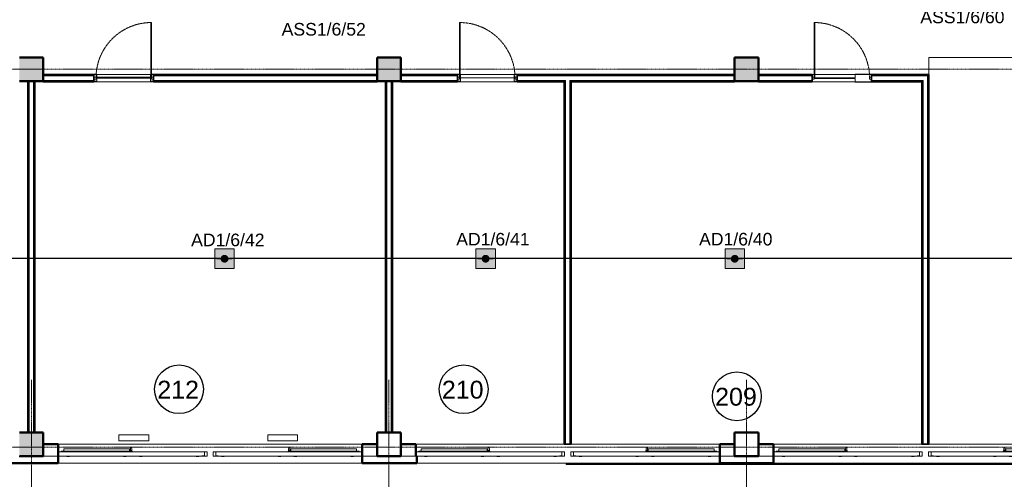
# Model space of a CAD drawing. Header units: millimetres. Extents: x -197461 to 862495, y -970068 to 63888.
# Tile 63 of 205: x -106997 to -90476, y -577642 to -569921. Entities that reach past the tile are written whole.
import ezdxf

# ---------------------------------------------------------------- set-up
doc = ezdxf.new("R2010")
doc.units = ezdxf.units.MM
doc.linetypes.add('CENTER', pattern=[50.8, 31.75, -6.35, 6.35, -6.35])
doc.linetypes.add('Grid Line', pattern=[22.225, 12.7, -3.175, 3.175, -3.175])
doc.layers.get('0').update_dxf_attribs({"linetype": 'CONTINUOUS'})
for name, color, linetype, lineweight in [('A-AREA-IDEN', 252, 'CONTINUOUS', 25), ('A-Door', 252, 'CONTINUOUS', 0), ('A-FLOR', 192, 'CONTINUOUS', 5), ('A-GLAZ', 151, 'CONTINUOUS', 5), ('A-Wall', 252, 'CONTINUOUS', 0), ('G-IMPT', 8, 'CONTINUOUS', 5), ('I-WALL', 2, 'CONTINUOUS', 18), ('M-EQPM', 50, 'CONTINUOUS', 5), ('S-Cols', 52, 'CONTINUOUS', 0), ('S-GRID', 1, 'CONTINUOUS', 9)]:
    doc.layers.add(name, color=color, linetype=linetype, lineweight=lineweight)
doc.layers.add('UAS', color=240, linetype='CONTINUOUS')
doc.styles.add('ARIAL', font='arialbd.ttf')
doc.styles.add('Arial_3', font='arial.ttf', dxfattribs={"height": 300})

# ---------------------------------------------------------------- blocks, each defined once
blk = doc.blocks.new('PBL_BIOR_stiklotas_GEZE_02 - BIOR 1000 x 2100mm BIOR 1000 x 2100mm biroji-4009171-Otrā stāva plāns uz atzīmes 3_400')
at = {"layer": 'A-Door'}
for p, q in [((455, 5), (455, 935)), ((465, 935), (455, 935)), ((465, 5), (465, 935)), ((-465, 18), (-500, 18)), ((-465, -18), (-465, 18)), ((465, 5), (455, 5)), ((500, 18), (465, 18)), ((465, 18), (465, -18)), ((-500, -18), (-465, -18)), ((465, -18), (500, -18))]:
    blk.add_line(p, q, dxfattribs=at)
at = {"layer": 'A-Door', "color": 250, "linetype": 'CENTER', "lineweight": 5}
blk.add_line((465, 5), (465, 935), dxfattribs=at)
blk.add_arc((465, 5), 930, 90, 180, dxfattribs=at)
blk = doc.blocks.new('PBL_BIOR_stiklotas_GEZE_02 - BIOR 1000 x 2100mm BIOR 1000 x 2100mm biroji-4009170-Otrā stāva plāns uz atzīmes 3_400')
at = {"layer": 'A-Door'}
for p, q in [((-500, 18), (-465, 18)), ((-465, 18), (-465, -18)), ((465, -18), (465, 18)), ((465, 18), (500, 18)), ((-465, -18), (-500, -18)), ((455, -5), (455, -935)), ((465, -5), (455, -5)), ((465, -5), (465, -935)), ((500, -18), (465, -18)), ((465, -935), (455, -935))]:
    blk.add_line(p, q, dxfattribs=at)
at = {"layer": 'A-Door', "color": 250, "linetype": 'CENTER', "lineweight": 5}
blk.add_line((465, -5), (465, -935), dxfattribs=at)
blk.add_arc((465, -5), 930, 180, 270, dxfattribs=at)
blk = doc.blocks.new('SchueCal_Schueco_AWS-75-BS-SI__Family-02_Type 2_5080x1480 - Schueco_AWS-75-BS-SI__Family-02__Type 2-3433120-Otrā stāva plāns uz atzīmes 3_400')
at = {"layer": 'G-IMPT'}
for p, q in [((-2457, 19), (-2457, -18)), ((-2457, 19), (-1352, 19)), ((-1352, 19), (-1352, -18)), ((-1339, -18), (-1339, 30)), ((-1315, 30), (-1315, -18)), ((1315, -18), (1315, 30)), ((1339, 30), (1339, -18)), ((1352, 19), (1352, -18)), ((1352, 19), (2457, 19)), ((2457, 19), (2457, -18)), ((-2540, -28), (-2540, -103)), ((-2540, -28), (-97, -28)), ((-2540, -103), (-2540, -28)), ((-138, -103), (-2540, -103)), ((-2540, -103), (-1297, -103)), ((-2501, -22), (-2501, -18)), ((-2501, -18), (-2501, -22)), ((-2501, -18), (-1309, -18)), ((-2501, -22), (-1309, -22)), ((-2481, -28), (-2481, -22)), ((-2481, -22), (-2481, -28)), ((-2403, -105), (-2403, -103)), ((-2399, -109), (-2403, -105)), ((-2403, -105), (-2358, -105)), ((-2399, -109), (-2362, -109)), ((-2362, -109), (-2358, -105)), ((-2358, -103), (-2358, -105)), ((-1452, -105), (-1452, -103)), ((-1448, -109), (-1452, -105)), ((-1452, -105), (-1407, -105)), ((-1448, -109), (-1411, -109)), ((-1411, -109), (-1407, -105)), ((-1407, -103), (-1407, -105)), ((-1342, -9), (-1313, -9)), ((-1342, -18), (-1342, -9)), ((-1342, -9), (-1342, -18)), ((-1342, -18), (-1342, -9)), ((-1340, -9), (-1342, -9)), ((-1338, -9), (-1339, -9)), ((-1328, -22), (-1328, -28)), ((-1328, -22), (-1328, -28)), ((-1315, -9), (-1316, -9)), ((-1313, -9), (-1313, -18)), ((-1313, -9), (-1313, -18)), ((-1313, -9), (-1313, -18)), ((-1309, -18), (-1309, -22)), ((-1309, -22), (-1309, -18)), ((-1297, -103), (-63, -103)), ((-1187, -105), (-1187, -103)), ((-1183, -109), (-1187, -105)), ((-1187, -105), (-1142, -105)), ((-1183, -109), (-1146, -109)), ((-1146, -109), (-1142, -105)), ((-1142, -103), (-1142, -105)), ((-235, -105), (-235, -103)), ((-231, -109), (-235, -105)), ((-235, -105), (-190, -105)), ((-231, -109), (-194, -109)), ((-194, -109), (-190, -105)), ((-190, -103), (-190, -105)), ((-97, -98), (-138, -98)), ((-138, -98), (-138, -103)), ((-138, -103), (-138, -98)), ((-138, -98), (-97, -98)), ((-53, -103), (-138, -103)), ((-97, -98), (-97, -28)), ((-97, -28), (-53, -28)), ((-97, -28), (-97, -98)), ((-53, -28), (-53, -103)), ((53, -103), (53, -28)), ((53, -28), (97, -28)), ((137, -103), (53, -103)), ((63, -103), (1296, -103)), ((97, -28), (97, -98)), ((97, -28), (97, -98)), ((97, -28), (2540, -28)), ((97, -98), (137, -98)), ((97, -98), (137, -98)), ((137, -98), (137, -103)), ((137, -98), (137, -103)), ((137, -103), (2540, -103)), ((190, -105), (190, -103)), ((194, -109), (190, -105)), ((190, -105), (235, -105)), ((194, -109), (231, -109)), ((231, -109), (235, -105)), ((235, -103), (235, -105)), ((1142, -105), (1142, -103)), ((1146, -109), (1142, -105)), ((1142, -105), (1186, -105)), ((1146, -109), (1182, -109)), ((1182, -109), (1186, -105)), ((1186, -103), (1186, -105)), ((1296, -103), (2540, -103)), ((1308, -22), (1308, -18)), ((1308, -18), (1308, -22)), ((1308, -18), (2501, -18)), ((1308, -22), (2501, -22)), ((1313, -18), (1313, -9)), ((1313, -9), (1342, -9)), ((1313, -18), (1313, -9)), ((1313, -18), (1313, -9)), ((1316, -9), (1315, -9)), ((1328, -28), (1328, -22)), ((1328, -22), (1328, -28)), ((1339, -9), (1338, -9)), ((1342, -9), (1340, -9)), ((1342, -9), (1342, -18)), ((1342, -9), (1342, -18)), ((1342, -18), (1342, -9)), ((1406, -105), (1406, -103)), ((1406, -105), (1452, -105)), ((1410, -109), (1406, -105)), ((1410, -109), (1448, -109)), ((1448, -109), (1452, -105)), ((1452, -103), (1452, -105)), ((2358, -105), (2358, -103)), ((2362, -109), (2358, -105)), ((2358, -105), (2403, -105)), ((2362, -109), (2399, -109)), ((2399, -109), (2403, -105)), ((2403, -103), (2403, -105)), ((2481, -22), (2481, -28)), ((2481, -22), (2481, -28)), ((2501, -22), (2501, -18)), ((2501, -18), (2501, -22)), ((2540, -103), (2540, -28)), ((2540, -28), (2540, -103))]:
    blk.add_line(p, q, dxfattribs=at)
at = {"layer": 'G-IMPT', "flags": 128}
for points in [[(-1339, 30), (-1336, 39), (-1327, 42)], [(-1327, 42), (-1336, 39), (-1339, 30)], [(-1315, 30), (-1319, 39), (-1327, 42)], [(-1327, 42), (-1319, 39), (-1315, 30)], [(1315, 30), (1319, 39), (1327, 42)], [(1327, 42), (1319, 39), (1315, 30)], [(1339, 30), (1336, 39), (1327, 42)], [(1327, 42), (1336, 39), (1339, 30)], [(-2398, -107), (-2398, -107), (-2398, -107), (-2398, -107), (-2398, -107), (-2398, -107), (-2398, -107), (-2398, -107), (-2398, -107), (-2398, -107), (-2398, -107), (-2398, -107), (-2398, -107), (-2398, -107), (-2398, -107), (-2398, -107), (-2398, -107), (-2398, -107), (-2398, -107), (-2398, -107), (-2398, -107), (-2398, -107), (-2398, -107), (-2398, -107), (-2398, -107), (-2398, -107), (-2398, -107), (-2398, -107), (-2398, -107), (-2398, -107), (-2398, -107), (-2398, -107), (-2398, -107), (-2399, -107), (-2399, -107), (-2399, -107), (-2399, -107)], [(-2362, -107), (-2362, -107), (-2362, -107), (-2363, -107), (-2363, -107), (-2363, -107), (-2363, -107), (-2363, -107), (-2363, -107), (-2363, -107), (-2363, -107), (-2363, -107), (-2363, -107), (-2363, -107), (-2363, -107), (-2363, -107), (-2363, -107), (-2363, -107), (-2363, -107), (-2363, -107), (-2363, -107), (-2363, -107), (-2363, -107), (-2363, -107), (-2363, -107), (-2363, -107), (-2363, -107), (-2363, -107), (-2363, -107), (-2363, -107), (-2363, -107), (-2363, -107), (-2363, -107), (-2363, -107), (-2363, -107), (-2363, -107), (-2363, -107)], [(-1446, -107), (-1446, -107), (-1446, -107), (-1446, -107), (-1446, -107), (-1446, -107), (-1446, -107), (-1446, -107), (-1446, -107), (-1446, -107), (-1446, -107), (-1446, -107), (-1446, -107), (-1446, -107), (-1446, -107), (-1446, -107), (-1446, -107), (-1446, -107), (-1446, -107), (-1447, -107), (-1447, -107), (-1447, -107), (-1447, -107), (-1447, -107), (-1447, -107), (-1447, -107), (-1447, -107), (-1447, -107), (-1447, -107), (-1447, -107), (-1447, -107), (-1447, -107), (-1447, -107), (-1447, -107), (-1447, -107), (-1447, -107), (-1447, -107)], [(-1411, -107), (-1411, -107), (-1411, -107), (-1411, -107), (-1411, -107), (-1411, -107), (-1411, -107), (-1411, -107), (-1411, -107), (-1411, -107), (-1411, -107), (-1411, -107), (-1411, -107), (-1411, -107), (-1411, -107), (-1411, -107), (-1411, -107), (-1411, -107), (-1412, -107), (-1412, -107), (-1412, -107), (-1412, -107), (-1412, -107), (-1412, -107), (-1412, -107), (-1412, -107), (-1412, -107), (-1412, -107), (-1412, -107), (-1412, -107), (-1412, -107), (-1412, -107), (-1412, -107), (-1412, -107), (-1412, -107), (-1412, -107), (-1412, -107)], [(-1181, -107), (-1181, -107), (-1181, -107), (-1181, -107), (-1181, -107), (-1181, -107), (-1181, -107), (-1181, -107), (-1181, -107), (-1181, -107), (-1181, -107), (-1181, -107), (-1181, -107), (-1181, -107), (-1181, -107), (-1181, -107), (-1181, -107), (-1181, -107), (-1181, -107), (-1182, -107), (-1182, -107), (-1182, -107), (-1182, -107), (-1182, -107), (-1182, -107), (-1182, -107), (-1182, -107), (-1182, -107), (-1182, -107), (-1182, -107), (-1182, -107), (-1182, -107), (-1182, -107), (-1182, -107), (-1182, -107), (-1182, -107), (-1182, -107)], [(-1146, -107), (-1146, -107), (-1146, -107), (-1146, -107), (-1146, -107), (-1146, -107), (-1146, -107), (-1146, -107), (-1146, -107), (-1146, -107), (-1146, -107), (-1146, -107), (-1146, -107), (-1146, -107), (-1146, -107), (-1146, -107), (-1146, -107), (-1146, -107), (-1147, -107), (-1147, -107), (-1147, -107), (-1147, -107), (-1147, -107), (-1147, -107), (-1147, -107), (-1147, -107), (-1147, -107), (-1147, -107), (-1147, -107), (-1147, -107), (-1147, -107), (-1147, -107), (-1147, -107), (-1147, -107), (-1147, -107), (-1147, -107), (-1147, -107)], [(-230, -107), (-230, -107), (-230, -107), (-230, -107), (-230, -107), (-230, -107), (-230, -107), (-230, -107), (-230, -107), (-230, -107), (-230, -107), (-230, -107), (-230, -107), (-230, -107), (-230, -107), (-230, -107), (-230, -107), (-230, -107), (-230, -107), (-230, -107), (-230, -107), (-230, -107), (-230, -107), (-230, -107), (-230, -107), (-230, -107), (-230, -107), (-230, -107), (-230, -107), (-230, -107), (-230, -107), (-230, -107), (-230, -107), (-231, -107), (-231, -107), (-231, -107), (-231, -107)], [(-194, -107), (-194, -107), (-194, -107), (-195, -107), (-195, -107), (-195, -107), (-195, -107), (-195, -107), (-195, -107), (-195, -107), (-195, -107), (-195, -107), (-195, -107), (-195, -107), (-195, -107), (-195, -107), (-195, -107), (-195, -107), (-195, -107), (-195, -107), (-195, -107), (-195, -107), (-195, -107), (-195, -107), (-195, -107), (-195, -107), (-195, -107), (-195, -107), (-195, -107), (-195, -107), (-195, -107), (-195, -107), (-195, -107), (-195, -107), (-195, -107), (-195, -107), (-195, -107)], [(195, -107), (195, -107), (195, -107), (195, -107), (195, -107), (195, -107), (195, -107), (195, -107), (195, -107), (195, -107), (195, -107), (195, -107), (195, -107), (195, -107), (195, -107), (195, -107), (195, -107), (195, -107), (195, -107), (195, -107), (195, -107), (195, -107), (195, -107), (195, -107), (195, -107), (195, -107), (195, -107), (195, -107), (195, -107), (195, -107), (195, -107), (195, -107), (195, -107), (194, -107), (194, -107), (194, -107), (194, -107)], [(231, -107), (231, -107), (231, -107), (230, -107), (230, -107), (230, -107), (230, -107), (230, -107), (230, -107), (230, -107), (230, -107), (230, -107), (230, -107), (230, -107), (230, -107), (230, -107), (230, -107), (230, -107), (230, -107), (230, -107), (230, -107), (230, -107), (230, -107), (230, -107), (230, -107), (230, -107), (230, -107), (230, -107), (230, -107), (230, -107), (230, -107), (230, -107), (230, -107), (230, -107), (230, -107), (230, -107), (230, -107)], [(1147, -107), (1147, -107), (1147, -107), (1147, -107), (1147, -107), (1147, -107), (1147, -107), (1147, -107), (1147, -107), (1147, -107), (1147, -107), (1147, -107), (1147, -107), (1147, -107), (1147, -107), (1147, -107), (1147, -107), (1147, -107), (1147, -107), (1146, -107), (1146, -107), (1146, -107), (1146, -107), (1146, -107), (1146, -107), (1146, -107), (1146, -107), (1146, -107), (1146, -107), (1146, -107), (1146, -107), (1146, -107), (1146, -107), (1146, -107), (1146, -107), (1146, -107), (1146, -107)], [(1182, -107), (1182, -107), (1182, -107), (1182, -107), (1182, -107), (1182, -107), (1182, -107), (1182, -107), (1182, -107), (1182, -107), (1182, -107), (1182, -107), (1182, -107), (1182, -107), (1182, -107), (1182, -107), (1182, -107), (1182, -107), (1181, -107), (1181, -107), (1181, -107), (1181, -107), (1181, -107), (1181, -107), (1181, -107), (1181, -107), (1181, -107), (1181, -107), (1181, -107), (1181, -107), (1181, -107), (1181, -107), (1181, -107), (1181, -107), (1181, -107), (1181, -107), (1181, -107)], [(1412, -107), (1412, -107), (1412, -107), (1412, -107), (1412, -107), (1412, -107), (1412, -107), (1412, -107), (1412, -107), (1412, -107), (1412, -107), (1412, -107), (1412, -107), (1412, -107), (1412, -107), (1412, -107), (1412, -107), (1412, -107), (1412, -107), (1411, -107), (1411, -107), (1411, -107), (1411, -107), (1411, -107), (1411, -107), (1411, -107), (1411, -107), (1411, -107), (1411, -107), (1411, -107), (1411, -107), (1411, -107), (1411, -107), (1411, -107), (1411, -107), (1411, -107), (1411, -107)], [(1447, -107), (1447, -107), (1447, -107), (1447, -107), (1447, -107), (1447, -107), (1447, -107), (1447, -107), (1447, -107), (1447, -107), (1447, -107), (1447, -107), (1447, -107), (1447, -107), (1447, -107), (1447, -107), (1447, -107), (1447, -107), (1446, -107), (1446, -107), (1446, -107), (1446, -107), (1446, -107), (1446, -107), (1446, -107), (1446, -107), (1446, -107), (1446, -107), (1446, -107), (1446, -107), (1446, -107), (1446, -107), (1446, -107), (1446, -107), (1446, -107), (1446, -107), (1446, -107)], [(2363, -107), (2363, -107), (2363, -107), (2363, -107), (2363, -107), (2363, -107), (2363, -107), (2363, -107), (2363, -107), (2363, -107), (2363, -107), (2363, -107), (2363, -107), (2363, -107), (2363, -107), (2363, -107), (2363, -107), (2363, -107), (2363, -107), (2363, -107), (2363, -107), (2363, -107), (2363, -107), (2363, -107), (2363, -107), (2363, -107), (2363, -107), (2363, -107), (2363, -107), (2363, -107), (2363, -107), (2363, -107), (2363, -107), (2362, -107), (2362, -107), (2362, -107), (2362, -107)], [(2399, -107), (2399, -107), (2399, -107), (2398, -107), (2398, -107), (2398, -107), (2398, -107), (2398, -107), (2398, -107), (2398, -107), (2398, -107), (2398, -107), (2398, -107), (2398, -107), (2398, -107), (2398, -107), (2398, -107), (2398, -107), (2398, -107), (2398, -107), (2398, -107), (2398, -107), (2398, -107), (2398, -107), (2398, -107), (2398, -107), (2398, -107), (2398, -107), (2398, -107), (2398, -107), (2398, -107), (2398, -107), (2398, -107), (2398, -107), (2398, -107), (2398, -107), (2398, -107)]]:
    blk.add_lwpolyline(points, dxfattribs=at)
blk = doc.blocks.new('SchueCal_Schueco_AWS-75-BS-SI__Family-02_Type 2_5080x1480 - Type 2-3433123-Otrā stāva plāns uz atzīmes 3_400')
blk.add_blockref('SchueCal_Schueco_AWS-75-BS-SI__Family-02_Type 2_5080x1480 - Schueco_AWS-75-BS-SI__Family-02__Type 2-3433120-Otrā stāva plāns uz atzīmes 3_400', (0, 0))
blk = doc.blocks.new('788507_788512_ventil compact cv22 h_ 500mm - wysokość 500mm-2149061-Otrā stāva plāns uz atzīmes 3_400')
at = {"layer": 'M-EQPM', "color": 252}
for p, q in [((0, 0), (500, 0)), ((0, 0), (0, -102)), ((500, -102), (0, -102)), ((500, 0), (500, -102))]:
    blk.add_line(p, q, dxfattribs=at)
blk = doc.blocks.new('PBL_telpnu_numeracija_0001 - PBL telpas NUMERĀCIJA-1342367-Otrā stāva plāns uz atzīmes 3_400')
at = {"layer": 'A-AREA-IDEN'}
blk.add_circle((0.03, 0.02), 2.73, dxfattribs=at)
blk = doc.blocks.new('AD-proj')
at = {"lineweight": 5}
blk.add_lwpolyline([(-250, -250), (250, -250), (250, 250), (-250, 250)], close=True, dxfattribs=at)
at = {"const_width": 30}
blk.add_lwpolyline([(-200, 0), (200, 0)], dxfattribs=at)
at = {"const_width": 100}
blk.add_lwpolyline([(-50, 0, 1), (50, 0, 1)], format="xyb", close=True, dxfattribs=at)

msp = doc.modelspace()

# ---------------------------------------------------------------- hatches: boundary and pattern name
at = {"layer": 'A-Wall', "true_color": 0x636466}
h = msp.add_hatch(color=251, dxfattribs=at)
h.paths.add_polyline_path([(-101240.02029, -577054.39191), (-101005.96639, -577054.39191), (-101005.96639, -577049.39191), (-101250.96639, -577049.39191), (-101250.96639, -577054.39191)], flags=0)
h.paths.add_polyline_path([(-106350.96639, -577054.39191), (-106350.96639, -577049.39191), (-106595.96639, -577049.39191), (-106595.96639, -577054.39191)], flags=0)
h = msp.add_hatch(color=251, dxfattribs=at)
h.paths.add_polyline_path([(-95005.96639, -577054.39191), (-95005.96639, -577049.39191), (-95251.15396, -577049.39191), (-95251.15396, -577054.39191)], flags=0)
h.paths.add_polyline_path([(-100595.96639, -577054.39191), (-100351.15396, -577054.39191), (-100351.15396, -577049.39191), (-100595.96639, -577049.39191)], flags=0)
h = msp.add_hatch(color=251, dxfattribs=at)
h.paths.add_polyline_path([(-89250.96639, -577054.39191), (-89005.96639, -577054.39191), (-89005.96639, -577049.39191), (-89250.96639, -577049.39191)], flags=0)
h.paths.add_polyline_path([(-94595.96639, -577054.39191), (-94350.96639, -577054.39191), (-94350.96639, -577049.39191), (-94595.96639, -577049.39191)], flags=0)
at = {"layer": 'S-Cols', "true_color": 0x636466}
for points in [[(-106750.96636, -570954.39191), (-106600.96639, -570954.39057), (-106600.96639, -570554.39191), (-107000.96639, -570554.39191), (-107000.96639, -570954.39191), (-106763.46639, -570954.39057)], [(-100838.46639, -570954.39191), (-100600.96639, -570954.38149), (-100600.97691, -570554.39191), (-101000.96639, -570554.39191), (-101000.96639, -570954.39191), (-100850.96639, -570954.39057)], [(-95000.96639, -570954.39191), (-94600.96639, -570954.39191), (-94600.96639, -570554.39191), (-95000.96639, -570554.39191), (-95000.96639, -570941.89191)], [(-106660.59777, -577254.39191), (-106600.96639, -577254.39191), (-106600.96639, -576854.39191), (-107000.96639, -576854.39191), (-107000.96639, -577254.39191)]]:
    msp.add_hatch(color=251, dxfattribs=at).paths.add_polyline_path(points, flags=0)
at = {"layer": 'UAS', "lineweight": 50, "true_color": 0xffffff}
h = msp.add_hatch(color=7, dxfattribs=at)
h.dxf.hatch_style = 1
h.paths.add_polyline_path([(-103592.37814, -573937.02301), (-103526.9072, -573937.02301, 1)], flags=16)
h.paths.add_polyline_path([(-103395.96532, -574100.70036), (-103395.96532, -573773.34566), (-103723.32002, -573773.34566), (-103723.32002, -574100.70036)])
h = msp.add_hatch(color=7, dxfattribs=at)
h.dxf.hatch_style = 1
h.paths.add_polyline_path([(-99211.82246, -573937.02301), (-99146.35152, -573937.02301, 1)], flags=16)
h.paths.add_polyline_path([(-99015.40964, -574100.70036), (-99015.40964, -573773.34566), (-99342.76434, -573773.34566), (-99342.76434, -574100.70036)])
h = msp.add_hatch(color=7, dxfattribs=at)
h.dxf.hatch_style = 1
h.paths.add_polyline_path([(-95031.24605, -573937.02301), (-94965.77511, -573937.02301, 1)], flags=16)
h.paths.add_polyline_path([(-94834.83323, -574100.70036), (-94834.83323, -573773.34566), (-95162.18793, -573773.34566), (-95162.18793, -574100.70036)])

# ---------------------------------------------------------------- linework, layer by layer
at = {"color": 251, "lineweight": 5, "true_color": 0x636466}
for p, q in [((-95022.94972, -577384.39239), (-97825.95391, -577384.39269)), ((-97825.95391, -577394.39269), (-97825.95391, -577384.39269)), ((-97825.95391, -577394.39269), (-95022.94972, -577394.39239)), ((-95022.94972, -577394.39239), (-95022.94972, -577384.39239)), ((-94582.9666, -577384.39218), (-95018.96651, -577384.39218)), ((-95018.96651, -577384.39218), (-95018.96651, -577394.39218)), ((-95018.96651, -577394.39218), (-94582.9666, -577394.39218)), ((-94582.9666, -577394.39218), (-94582.9666, -577384.39218)), ((-89273.1544, -577384.39239), (-94578.96679, -577384.39258)), ((-94578.96678, -577394.39258), (-94578.96679, -577384.39258)), ((-94578.96678, -577394.39258), (-89273.1544, -577394.39239))]:
    msp.add_line(p, q, dxfattribs=at)
at = {"layer": 'A-FLOR', "color": 251, "true_color": 0x636466}
for p, q in [((-89000.96639, -570554.39191), (-91742.27885, -570554.39191)), ((-91742.27885, -570554.39191), (-91742.27885, -570844.39191)), ((-106860.96639, -570964.39191), (-107000.96639, -570964.39191)), ((-106600.96639, -570839.39191), (-105700.96639, -570839.39191)), ((-105700.96639, -570954.39966), (-105750.96639, -570954.39966)), ((-105700.96639, -570839.39191), (-105700.96639, -570889.39191)), ((-105700.96639, -570889.39191), (-104800.96639, -570889.39191)), ((-104800.96639, -570904.39966), (-105700.96639, -570904.39966)), ((-105700.96639, -570904.39966), (-105700.96639, -570954.39966)), ((-104800.96639, -570889.39191), (-104800.96639, -570839.39191)), ((-104800.96639, -570839.39191), (-101000.96639, -570839.39191)), ((-104800.96639, -570954.39966), (-104800.96639, -570904.39966)), ((-104750.96639, -570954.39966), (-104800.96639, -570954.39966)), ((-100600.96639, -570839.39191), (-99600.96639, -570839.39191)), ((-99600.96639, -570954.39191), (-99650.96639, -570954.39191)), ((-99600.96639, -570839.39191), (-99600.96639, -570954.39191)), ((-98700.96639, -570896.89191), (-99600.96639, -570896.89191)), ((-98700.96639, -570954.39191), (-98700.96639, -570839.39191)), ((-98700.96639, -570839.39191), (-95000.96639, -570839.39191)), ((-98650.96639, -570954.39191), (-98700.96639, -570954.39191)), ((-94600.96639, -570839.39191), (-93878.46639, -570839.39191)), ((-94600.96639, -570969.39966), (-94600.96639, -570964.39191)), ((-93878.46639, -570839.39191), (-93878.46639, -570844.39191)), ((-93878.46639, -570964.39191), (-93878.46639, -570969.39966)), ((-93666.62262, -570896.89191), (-92978.46639, -570896.89191)), ((-92978.46639, -570911.89966), (-93666.62262, -570911.89966)), ((-92978.46639, -570896.89191), (-92978.46639, -570839.39191)), ((-92978.46639, -570839.39191), (-91742.27885, -570839.39191)), ((-92978.46639, -570969.39966), (-92978.46639, -570911.89966)), ((-93878.46639, -570969.39966), (-94600.96639, -570969.39966)), ((-91862.27885, -570969.39966), (-92978.46639, -570969.39966)), ((-106600.96639, -577054.39191), (-106595.96639, -577054.39191)), ((-101005.96639, -577054.39191), (-101000.96639, -577054.39191)), ((-100600.94891, -577054.39191), (-100595.96639, -577054.39191)), ((-95005.96639, -577054.39191), (-95000.96639, -577054.39191)), ((-94600.96639, -577054.39191), (-94595.96639, -577054.39191))]:
    msp.add_line(p, q, dxfattribs=at)
at = {"layer": 'A-Wall', "color": 251, "lineweight": 5, "true_color": 0x636466}
for p, q in [((-106850.96639, -570954.39191), (-106850.96639, -576854.39191)), ((-106838.46639, -570954.39191), (-106838.46639, -576854.39191)), ((-106763.46639, -570954.39191), (-106763.46639, -576854.39191)), ((-106750.96639, -570954.39191), (-106750.96639, -576854.39191)), ((-105750.96639, -570854.39191), (-106600.96639, -570854.39191)), ((-105750.96639, -570866.89191), (-106600.96639, -570866.89191)), ((-105750.96639, -570941.89191), (-106600.96639, -570941.89191)), ((-105750.96639, -570954.39191), (-106600.96639, -570954.39191)), ((-101000.96639, -570854.39191), (-104750.96639, -570854.39191)), ((-101000.96639, -570866.89191), (-104750.96639, -570866.89191)), ((-101000.96639, -570941.89191), (-104750.96639, -570941.89191)), ((-101000.96639, -570954.39191), (-104750.96639, -570954.39191)), ((-100850.96639, -576854.39191), (-100850.96639, -570954.39191)), ((-100838.46639, -576854.39191), (-100838.46639, -570954.39191)), ((-100763.46639, -576854.39191), (-100763.46639, -570954.39191)), ((-100750.96639, -576854.39191), (-100750.96639, -570954.39191)), ((-99650.96639, -570854.39191), (-100600.96639, -570854.39191)), ((-99650.96639, -570866.89191), (-100600.96639, -570866.89191)), ((-99650.96639, -570941.89191), (-100600.96639, -570941.89191)), ((-99650.96639, -570954.39191), (-100600.96639, -570954.39191)), ((-95000.96639, -570854.39191), (-98650.96639, -570854.39191)), ((-95000.96639, -570866.89191), (-98650.96639, -570866.89191)), ((-97838.46639, -570941.89191), (-98650.96639, -570941.89191)), ((-97850.96639, -570954.39191), (-98650.96639, -570954.39191)), ((-97850.96639, -570954.39191), (-97850.96639, -577049.39191)), ((-97838.46639, -570941.89191), (-97838.46639, -577049.39191)), ((-95000.96639, -570941.89191), (-97763.46639, -570941.89191)), ((-97763.46639, -570941.89191), (-97763.46639, -577049.39191)), ((-95000.96639, -570954.39191), (-97750.96639, -570954.39191)), ((-97750.96639, -570954.39191), (-97750.96639, -577049.39191)), ((-94600.96639, -570854.39191), (-93701.62262, -570854.39191)), ((-94600.96639, -570866.89191), (-93701.62262, -570866.89191)), ((-94600.96639, -570941.89191), (-93701.62262, -570941.89191)), ((-94600.96639, -570954.39191), (-93701.62262, -570954.39191)), ((-92701.62262, -570854.39191), (-91752.27885, -570854.39191)), ((-92701.62262, -570866.89191), (-91764.77885, -570866.89191)), ((-92701.62262, -570941.89191), (-91839.77885, -570941.89191)), ((-92701.62262, -570954.39191), (-91852.27885, -570954.39191)), ((-91852.27885, -570954.39191), (-91852.27885, -577049.39191)), ((-91839.77885, -570941.89191), (-91839.77885, -577049.39191)), ((-91764.77885, -570866.89191), (-91764.77885, -577049.39191)), ((-91752.27885, -570854.39191), (-91752.27885, -577049.39191)), ((-106595.96639, -577049.39191), (-106595.96639, -577254.39191)), ((-106595.96639, -577054.39191), (-106350.96639, -577054.39191)), ((-106350.96639, -577049.39191), (-101250.96639, -577049.39191)), ((-101250.96639, -577054.39191), (-101005.96639, -577054.39191)), ((-101005.96639, -577254.39191), (-101005.96639, -577049.39191)), ((-100595.96639, -577049.39191), (-100595.96639, -577254.39191)), ((-100595.96639, -577054.39191), (-100351.15396, -577054.39191)), ((-100351.15396, -577049.39191), (-97860.96639, -577049.39191)), ((-97740.96639, -577049.39191), (-95251.15396, -577049.39191)), ((-95251.15396, -577054.39191), (-95005.96639, -577054.39191)), ((-95005.96639, -577254.39191), (-95005.96639, -577049.39191)), ((-94595.96639, -577049.39191), (-94595.96639, -577254.39191)), ((-94595.96639, -577054.39191), (-94350.96639, -577054.39191)), ((-94350.96639, -577049.39191), (-91862.27885, -577049.39191)), ((-91742.27885, -577049.39191), (-89250.96639, -577049.39191)), ((-107250.96639, -577369.39191), (-106350.96639, -577369.39191)), ((-106595.96639, -577254.39191), (-106595.96639, -577254.39191)), ((-106350.96639, -577254.39191), (-106595.96639, -577254.39191)), ((-101005.96639, -577254.39191), (-101250.96639, -577254.39191)), ((-101250.96639, -577369.39191), (-100331.15396, -577369.39191)), ((-100595.96639, -577254.39191), (-100351.15396, -577254.39191)), ((-100351.15396, -577254.39191), (-100595.96639, -577254.39191)), ((-95251.15396, -577254.39191), (-95005.96639, -577254.39191)), ((-95251.15396, -577369.39191), (-94350.96639, -577369.39191)), ((-94595.96639, -577254.39191), (-94350.96639, -577254.39191))]:
    msp.add_line(p, q, dxfattribs=at)
at = {"layer": 'A-Wall', "color": 251, "lineweight": 50, "true_color": 0x636466}
for p, q in [((-106350.96639, -577049.39191), (-106595.96639, -577049.39191)), ((-106350.96639, -577370.39191), (-106350.96639, -577049.39191)), ((-101005.96639, -577049.39191), (-101250.96639, -577049.39191)), ((-101250.96639, -577049.39191), (-101250.96639, -577370.39191)), ((-100351.15396, -577049.39191), (-100595.96639, -577049.39191)), ((-100351.15396, -577254.39191), (-100351.15396, -577049.39191)), ((-95005.96639, -577049.39191), (-95251.15396, -577049.39191)), ((-95251.15396, -577049.39191), (-95251.15396, -577370.39191)), ((-94350.96639, -577049.39191), (-94595.96639, -577049.39191)), ((-94350.96639, -577370.39191), (-94350.96639, -577049.39191)), ((-107250.96639, -577370.39191), (-106350.96639, -577370.39191)), ((-101250.96639, -577370.39191), (-100331.15396, -577370.39191)), ((-100341.15396, -577254.39191), (-100351.15396, -577254.39191)), ((-100331.15396, -577370.39191), (-100331.15396, -577254.39191)), ((-95251.15396, -577370.39191), (-94350.96639, -577370.39191))]:
    msp.add_line(p, q, dxfattribs=at)
at = {"layer": 'A-Wall', "color": 251, "true_color": 0x636466}
for p, q in [((-106595.96639, -577259.39191), (-107005.96639, -577259.39191)), ((-106595.96639, -577254.39191), (-106595.96639, -577259.39191)), ((-101250.96639, -577370.39191), (-106350.96639, -577370.39191)), ((-101005.96639, -577259.39191), (-101005.96639, -577254.39191)), ((-100595.96639, -577259.39191), (-101005.96639, -577259.39191)), ((-100595.96639, -577254.39191), (-100595.96639, -577259.39191)), ((-95251.15396, -577370.39191), (-100331.15396, -577370.39191)), ((-95005.96639, -577259.39191), (-95005.96639, -577254.39191)), ((-94595.96639, -577259.39191), (-95005.96639, -577259.39191)), ((-94595.96639, -577254.39191), (-94595.96639, -577259.39191)), ((-89250.96639, -577370.39191), (-94350.96639, -577370.39191))]:
    msp.add_line(p, q, dxfattribs=at)
at = {"layer": 'I-WALL', "color": 251, "lineweight": 35, "true_color": 0x636466}
for p, q in [((-106740.96639, -570954.39191), (-106860.96639, -570954.39191)), ((-106860.96639, -570954.39191), (-106860.96639, -576854.39191)), ((-106740.96639, -576854.39191), (-106740.96639, -570954.39191)), ((-105750.96639, -570844.39191), (-106600.96639, -570844.39191)), ((-106600.96639, -570844.39191), (-106600.96639, -570964.39191)), ((-106600.96639, -570964.39191), (-105750.96639, -570964.39191)), ((-105750.96639, -570964.39191), (-105750.96639, -570844.39191)), ((-101000.96639, -570844.39191), (-104750.96639, -570844.39191)), ((-104750.96639, -570844.39191), (-104750.96639, -570964.39191)), ((-104750.96639, -570964.39191), (-101000.96639, -570964.39191)), ((-101000.96639, -570964.39191), (-101000.96639, -570844.39191)), ((-100860.96639, -570954.39191), (-100860.96639, -576854.39191)), ((-100740.96639, -570954.39191), (-100860.96639, -570954.39191)), ((-100740.96639, -576854.39191), (-100740.96639, -570954.39191)), ((-99650.96639, -570844.39191), (-100600.96639, -570844.39191)), ((-100600.96639, -570844.39191), (-100600.96639, -570964.39191)), ((-100600.96639, -570964.39191), (-99650.96639, -570964.39191)), ((-99650.96639, -570964.39191), (-99650.96639, -570844.39191)), ((-95000.96639, -570844.39191), (-98650.96639, -570844.39191)), ((-98650.96639, -570844.39191), (-98650.96639, -570964.39191)), ((-98650.96639, -570964.39191), (-97860.96639, -570964.39191)), ((-97860.96639, -570964.39191), (-97860.96639, -577049.39191)), ((-97740.96639, -570964.39191), (-95000.96639, -570964.39191)), ((-97740.96639, -577049.39191), (-97740.96639, -570964.39191)), ((-95000.96639, -570964.39191), (-95000.96639, -570844.39191)), ((-93701.62262, -570844.39191), (-94600.96639, -570844.39191)), ((-94600.96639, -570844.39191), (-94600.96639, -570964.39191)), ((-94600.96639, -570964.39191), (-93701.62262, -570964.39191)), ((-93701.62262, -570964.39191), (-93701.62262, -570844.39191)), ((-91742.27885, -570844.39191), (-92701.62262, -570844.39191)), ((-92701.62262, -570844.39191), (-92701.62262, -570964.39191)), ((-92701.62262, -570964.39191), (-91862.27885, -570964.39191)), ((-91862.27885, -570964.39191), (-91862.27885, -577049.39191)), ((-91742.27885, -577049.39191), (-91742.27885, -570844.39191)), ((-106860.96639, -576854.39191), (-106740.96639, -576854.39191)), ((-100860.96639, -576854.39191), (-100740.96639, -576854.39191)), ((-97860.96639, -577049.39191), (-97740.96639, -577049.39191)), ((-91862.27885, -577049.39191), (-91742.27885, -577049.39191))]:
    msp.add_line(p, q, dxfattribs=at)
at = {"layer": 'I-WALL', "color": 251, "lineweight": 5, "true_color": 0x636466}
for p, q in [((-105750.96639, -570844.39191), (-104750.96639, -570844.39191)), ((-104750.96639, -570964.39191), (-105750.96639, -570964.39191)), ((-99650.96639, -570844.39191), (-98650.96639, -570844.39191)), ((-98650.96639, -570964.39191), (-99650.96639, -570964.39191)), ((-93701.62262, -570844.39191), (-92701.62262, -570844.39191)), ((-92701.62262, -570964.39191), (-93701.62262, -570964.39191))]:
    msp.add_line(p, q, dxfattribs=at)
at = {"layer": 'S-Cols', "color": 251, "lineweight": 50, "true_color": 0x636466}
for p, q in [((-106600.96639, -570554.39191), (-107000.96639, -570554.39191)), ((-106600.96639, -570954.39191), (-106600.96639, -570554.39191)), ((-101000.96639, -570554.39191), (-101000.96639, -570954.39191)), ((-100600.96639, -570554.39191), (-101000.96639, -570554.39191)), ((-100600.96639, -570954.39191), (-100600.96639, -570554.39191)), ((-95000.96639, -570554.39191), (-95000.96639, -570954.39191)), ((-94600.96639, -570554.39191), (-95000.96639, -570554.39191)), ((-94600.96639, -570954.39191), (-94600.96639, -570554.39191)), ((-107000.96639, -570954.39191), (-106600.96639, -570954.39191)), ((-101000.96639, -570954.39191), (-100600.96639, -570954.39191)), ((-95000.96639, -570954.39191), (-94600.96639, -570954.39191)), ((-106600.96639, -576854.39191), (-107000.96639, -576854.39191)), ((-106600.96639, -577254.39191), (-106600.96639, -576854.39191)), ((-101000.96639, -576854.39191), (-101000.96639, -577254.39191)), ((-100600.96639, -576854.39191), (-101000.96639, -576854.39191)), ((-100600.96639, -577254.39191), (-100600.96639, -576854.39191)), ((-95000.96639, -576854.39191), (-95000.96639, -577254.39191)), ((-94600.96639, -576854.39191), (-95000.96639, -576854.39191)), ((-94600.96639, -577254.39191), (-94600.96639, -576854.39191)), ((-107000.96639, -577254.39191), (-106600.96639, -577254.39191)), ((-101000.96639, -577254.39191), (-100600.96639, -577254.39191)), ((-95000.96639, -577254.39191), (-94600.96639, -577254.39191))]:
    msp.add_line(p, q, dxfattribs=at)
at = {"layer": 'S-GRID', "color": 251, "linetype": 'Grid Line', "true_color": 0x636466}
for p, q in [((-84476.21451, -570754.39191), (-124800.96639, -570754.39191)), ((-106800.96639, -584327.17672), (-106800.96639, -575970.77758)), ((-100800.96639, -584327.17672), (-100800.96639, -575970.77758)), ((-94800.96639, -584327.17672), (-94800.96639, -575970.77758)), ((-84476.21451, -577104.39191), (-124800.96639, -577104.39191))]:
    msp.add_line(p, q, dxfattribs=at)
at = {"layer": 'UAS', "color": 1}
msp.add_lwpolyline([(-84389.52139, -573934.12589), (-117383.49663, -573934.12589), (-117383.49663, -565319.41468), (-114364.24789, -565319.41468), (-114364.24789, -569401.91485), (-114921.82743, -569401.91485), (-114921.82743, -569587.66257), (-112353.53226, -569587.66257), (-112353.53226, -565427.33639), (-101990.6816, -565427.33639), (-101990.6816, -569677.78276), (-101939.62307, -569677.78276), (-101939.62307, -565427.33639), (-89482.10232, -565427.33639)], dxfattribs=at)

# ---------------------------------------------------------------- block references
at = {"layer": 'A-AREA-IDEN', "color": 251, "true_color": 0x636466, "xscale": 149.9999999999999, "yscale": 149.9999999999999, "zscale": 149.9999999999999}
for p in [(-104327.58782, -576132.32733), (-99552.82134, -576132.32733), (-94967.72486, -576250.54646)]:
    msp.add_blockref('PBL_telpnu_numeracija_0001 - PBL telpas NUMERĀCIJA-1342367-Otrā stāva plāns uz atzīmes 3_400', p, dxfattribs=at)
at = {"layer": 'A-Door', "color": 251, "true_color": 0x636466}
msp.add_blockref('PBL_BIOR_stiklotas_GEZE_02 - BIOR 1000 x 2100mm BIOR 1000 x 2100mm biroji-4009171-Otrā stāva plāns uz atzīmes 3_400', (-105250.96639, -570904.39191), dxfattribs=at)
at = {"layer": 'A-Door', "color": 251, "true_color": 0x636466, "rotation": 180}
for p in [(-99150.96639, -570904.39191), (-93201.62262, -570904.39191)]:
    msp.add_blockref('PBL_BIOR_stiklotas_GEZE_02 - BIOR 1000 x 2100mm BIOR 1000 x 2100mm biroji-4009170-Otrā stāva plāns uz atzīmes 3_400', p, dxfattribs=at)
at = {"layer": 'A-GLAZ', "color": 251, "true_color": 0x636466}
for p in [(-103800.96639, -577151.89191), (-97801.15396, -577151.89191), (-91800.96639, -577151.89191)]:
    msp.add_blockref('SchueCal_Schueco_AWS-75-BS-SI__Family-02_Type 2_5080x1480 - Type 2-3433123-Otrā stāva plāns uz atzīmes 3_400', p, dxfattribs=at)
at = {"layer": 'M-EQPM', "color": 251, "true_color": 0x636466, "rotation": 180}
for p in [(-104830.96639, -576994.39191), (-102333.35017, -576994.39191)]:
    msp.add_blockref('788507_788512_ventil compact cv22 h_ 500mm - wysokość 500mm-2149061-Otrā stāva plāns uz atzīmes 3_400', p, dxfattribs=at)
at = {"layer": 'UAS', "xscale": 0.6547093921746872, "yscale": 0.6547093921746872, "zscale": 0.6547093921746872}
for p in [(-103559.64267, -573937.02301), (-99179.08699, -573937.02301), (-94998.51058, -573937.02301)]:
    msp.add_blockref('AD-proj', p, dxfattribs=at)

# ---------------------------------------------------------------- texts
at = {"layer": 'A-AREA-IDEN', "color": 251, "lineweight": 9, "true_color": 0x636466, "char_height": 300, "width": 865.8225, "attachment_point": 1, "style": 'Arial_3'}
for s, insert in [('212', (-104687.70792, -575986.44815)), ('210', (-99912.94144, -575986.44815)), ('209', (-95327.84496, -576104.66728))]:
    msp.add_mtext(s, dxfattribs=dict(at, insert=insert))

# ---------------------------------------------------------------- next in the draw order: texts
at = {"layer": 'UAS', "color": 251, "linetype": 'Continuous', "lineweight": 20, "true_color": 0x636466, "char_height": 211.4384766, "width": 1051.7117129, "attachment_point": 5, "style": 'ARIAL', "bg_fill": 3, "box_fill_scale": 1.1, "bg_fill_color": 256, "bg_fill_transparency": 0}
for s, insert in [('\\A1;{\\fArial|b0|i0|c186|p34;\\C1;ASS1/6/60}', (-91178.64927, -569877.05472)), ('\\A1;{\\fArial|b0|i0|c186|p34;\\C1;ASS1/6/52}', (-101895.62231, -570083.83673)), ('\\A1;{\\fArial|b0|i0|c186|p34;\\C1;AD1/6/42}', (-103504.84831, -573622.5012)), ('\\A1;{\\fArial|b0|i0|c186|p34;\\C1;AD1/6/41}', (-99056.2433, -573610.35834)), ('\\A1;{\\fArial|b0|i0|c186|p34;\\C1;AD1/6/40}', (-94981.89092, -573609.39462))]:
    msp.add_mtext(s, dxfattribs=dict(at, insert=insert))

doc.saveas('drawing.dxf')
